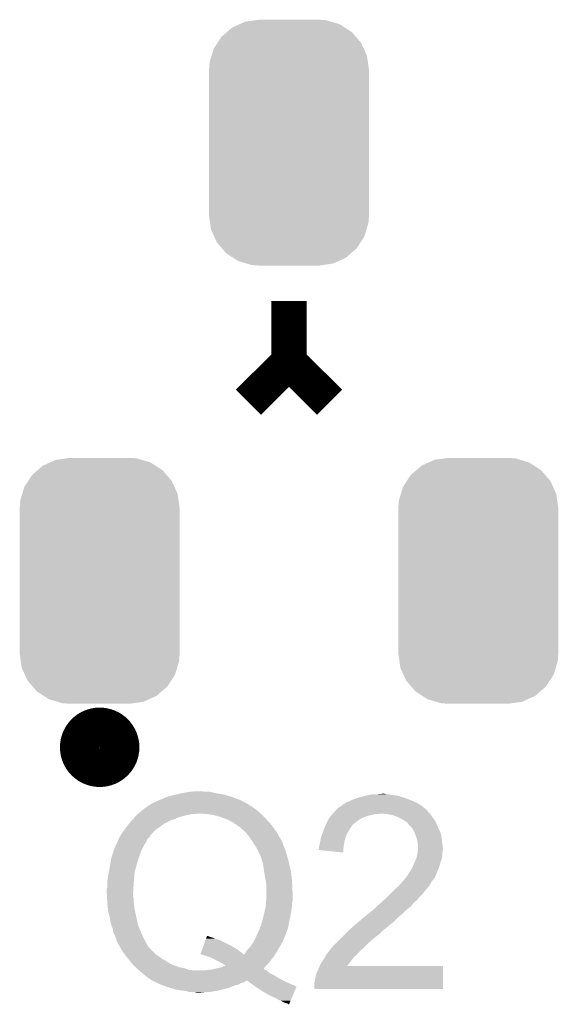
# Model space of a CAD drawing. Extents: x -0.05 to 0.95, y -0.15 to 2.1.
# Tile 19 of 51: x 0.62 to 0.73, y 0.38 to 0.58. Entities that reach past the tile are written whole.
import ezdxf

# ---------------------------------------------------------------- set-up
doc = ezdxf.new("R2010")
doc.units = 0
doc.layers.get('0').update_dxf_attribs({"linetype": 'CONTINUOUS'})
doc.layers.add('LTE_IOT_13_CLICK_V101A_GTO', color=11, linetype='CONTINUOUS')
doc.layers.add('LTE_IOT_13_CLICK_V101A_GTS', color=8, linetype='CONTINUOUS')

# ---------------------------------------------------------------- blocks, each defined once
blk = doc.blocks.new('CUSTOM_194')
for points in [[(-0.01123, 0.02274), (-0.00981, 0.02339), (0.01105, 0.02274), (0.01005, 0.02339)], [(-0.00981, 0.02339), (-0.00868, 0.0239), (0.01005, 0.02339), (0.00833, 0.0239)], [(-0.00868, 0.0239), (-0.00666, 0.02419), (0.00833, 0.0239), (0.00736, 0.02419)], [(-0.00666, 0.02419), (-0.0059, 0.0243), (0.00736, 0.02419), (0.0059, 0.0243)], [(-0.01336, 0.02091), (-0.01225, 0.02186), (0.01323, 0.02091), (0.01241, 0.02186)], [(-0.01225, 0.02186), (-0.01123, 0.02274), (0.01241, 0.02186), (0.01105, 0.02274)], [(-0.01489, 0.01855), (-0.01412, 0.01973), (0.01478, 0.01855), (0.01424, 0.01973)], [(-0.01412, 0.01973), (-0.01336, 0.02091), (0.01424, 0.01973), (0.01323, 0.02091)], [(-0.0153, 0.01718), (-0.01489, 0.01855), (0.0154, 0.01718), (0.01478, 0.01855)], [(-0.0158, 0.0144), (-0.01569, 0.01586), (0.0158, 0.0144), (0.01559, 0.01586)], [(-0.01569, 0.01586), (-0.0153, 0.01718), (0.01559, 0.01586), (0.0154, 0.01718)], [(-0.0158, 0.01435), (-0.0158, 0.0144), (0.0158, 0.01435), (0.0158, 0.0144)], [(-0.0158, -0.01435), (-0.0158, 0.01435), (0.0158, -0.01435), (0.0158, 0.01435)], [(-0.0158, -0.0144), (-0.0158, -0.01435), (0.0158, -0.0144), (0.0158, -0.01435)], [(-0.01559, -0.01586), (-0.0158, -0.0144), (0.01569, -0.01586), (0.0158, -0.0144)], [(-0.0154, -0.01718), (-0.01559, -0.01586), (0.0153, -0.01718), (0.01569, -0.01586)], [(-0.01478, -0.01855), (-0.0154, -0.01718), (0.01489, -0.01855), (0.0153, -0.01718)], [(-0.01424, -0.01973), (-0.01478, -0.01855), (0.01412, -0.01973), (0.01489, -0.01855)], [(-0.01323, -0.02091), (-0.01424, -0.01973), (0.01336, -0.02091), (0.01412, -0.01973)], [(-0.01241, -0.02186), (-0.01323, -0.02091), (0.01225, -0.02186), (0.01336, -0.02091)], [(-0.01105, -0.02274), (-0.01241, -0.02186), (0.01123, -0.02274), (0.01225, -0.02186)], [(-0.01005, -0.02339), (-0.01105, -0.02274), (0.00981, -0.02339), (0.01123, -0.02274)], [(-0.00833, -0.0239), (-0.01005, -0.02339), (0.00868, -0.0239), (0.00981, -0.02339)], [(-0.00736, -0.02419), (-0.00833, -0.0239), (0.00666, -0.02419), (0.00868, -0.0239)], [(-0.0059, -0.0243), (-0.00736, -0.02419), (0.0059, -0.0243), (0.00666, -0.02419)]]:
    blk.add_solid(points)

msp = doc.modelspace()

# ---------------------------------------------------------------- linework, layer by layer
at = {"layer": 'LTE_IOT_13_CLICK_V101A_GTO', "const_width": 0.007}
for points in [[(0.677, 0.511), (0.677, 0.523)], [(0.669, 0.503), (0.677, 0.511)], [(0.677, 0.511), (0.685, 0.503)]]:
    msp.add_lwpolyline(points, dxfattribs=at)
at = {"layer": 'LTE_IOT_13_CLICK_V101A_GTO', "const_width": 0.0079}
msp.add_lwpolyline([(0.6357, 0.4348, 1), (0.6435, 0.4348, 1)], format="xyb", close=True, dxfattribs=at)
at = {"layer": 'LTE_IOT_13_CLICK_V101A_GTO'}
for points in [[(0.6506, 0.424), (0.6514, 0.4244), (0.6681, 0.424), (0.6673, 0.4244)], [(0.6514, 0.4244), (0.652, 0.4246), (0.6673, 0.4244), (0.66677, 0.4246)], [(0.652, 0.4246), (0.6526, 0.4249), (0.66677, 0.4246), (0.66597, 0.4249)], [(0.6526, 0.4249), (0.65295, 0.425), (0.66597, 0.4249), (0.6657, 0.425)], [(0.65295, 0.425), (0.654, 0.4253), (0.6657, 0.425), (0.66468, 0.4253)], [(0.654, 0.4253), (0.65485, 0.4255), (0.66468, 0.4253), (0.664, 0.4255)], [(0.65485, 0.4255), (0.6557, 0.4257), (0.664, 0.4255), (0.6626, 0.4257)], [(0.6557, 0.4257), (0.65683, 0.4259), (0.6626, 0.4257), (0.6619, 0.4259)], [(0.65683, 0.4259), (0.6574, 0.426), (0.6619, 0.4259), (0.6613, 0.426)], [(0.6574, 0.426), (0.6584, 0.4261), (0.6603, 0.426), (0.6599, 0.4261)], [(0.6891, 0.4242), (0.6895, 0.4244), (0.7014, 0.4242), (0.7009, 0.4244)], [(0.6895, 0.4244), (0.6902, 0.4247), (0.7009, 0.4244), (0.70015, 0.4247)], [(0.6902, 0.4247), (0.69055, 0.4248), (0.70015, 0.4247), (0.6999, 0.4248)], [(0.69055, 0.4248), (0.6909, 0.4249), (0.6999, 0.4248), (0.69955, 0.4249)], [(0.6909, 0.4249), (0.6921, 0.4252), (0.69955, 0.4249), (0.6985, 0.4252)], [(0.6921, 0.4252), (0.6925, 0.4253), (0.6985, 0.4252), (0.6979, 0.4253)], [(0.6925, 0.4253), (0.6934, 0.4255), (0.6979, 0.4253), (0.6967, 0.4255)], [(0.6943, 0.4255), (0.6953, 0.4256), (0.6963, 0.4255), (0.6959, 0.4256)], [(0.64724, 0.4217), (0.64818, 0.4225), (0.6714, 0.4217), (0.6705, 0.4225)], [(0.64818, 0.4225), (0.6483, 0.4226), (0.6705, 0.4225), (0.67033, 0.4226)], [(0.6483, 0.4226), (0.6486, 0.4228), (0.67033, 0.4226), (0.67, 0.4228)], [(0.6486, 0.4228), (0.64905, 0.4231), (0.67, 0.4228), (0.6697, 0.4231)], [(0.64905, 0.4231), (0.6492, 0.4232), (0.6697, 0.4231), (0.6694, 0.4232)], [(0.6492, 0.4232), (0.6495, 0.4234), (0.6694, 0.4232), (0.6691, 0.4234)], [(0.6495, 0.4234), (0.64965, 0.4235), (0.6691, 0.4234), (0.669, 0.4235)], [(0.64965, 0.4235), (0.6498, 0.4236), (0.669, 0.4235), (0.66882, 0.4236)], [(0.6498, 0.4236), (0.6499, 0.4237), (0.66882, 0.4236), (0.66864, 0.4237)], [(0.65, 0.4237), (0.6503, 0.4239), (0.66864, 0.4237), (0.66828, 0.4239)], [(0.6503, 0.4239), (0.6506, 0.424), (0.66828, 0.4239), (0.6681, 0.424)], [(0.686, 0.4221), (0.6863, 0.4224), (0.7044, 0.4221), (0.7043, 0.4224)], [(0.6863, 0.4224), (0.6864, 0.4225), (0.7042, 0.4224), (0.7041, 0.4225)], [(0.6863, 0.4224), (0.6863, 0.4224), (0.7043, 0.4224), (0.7042, 0.4224)], [(0.6864, 0.4225), (0.6869, 0.423), (0.7041, 0.4225), (0.7035, 0.423)], [(0.6869, 0.423), (0.6872, 0.4231), (0.7035, 0.423), (0.70336, 0.4231)], [(0.6872, 0.4231), (0.6875, 0.4234), (0.70336, 0.4231), (0.70294, 0.4234)], [(0.6875, 0.4234), (0.6877, 0.4235), (0.70294, 0.4234), (0.7028, 0.4235)], [(0.6877, 0.4235), (0.6879, 0.4236), (0.7028, 0.4235), (0.70263, 0.4236)], [(0.6879, 0.4236), (0.6883, 0.4239), (0.70263, 0.4236), (0.7021, 0.4239)], [(0.6883, 0.4239), (0.6889, 0.4241), (0.7021, 0.4239), (0.70163, 0.4241)], [(0.6889, 0.4241), (0.6891, 0.4242), (0.70163, 0.4241), (0.7014, 0.4242)], [(0.6459, 0.4203), (0.64599, 0.4204), (0.6536, 0.4203), (0.6538, 0.4204)], [(0.64599, 0.4204), (0.64627, 0.4207), (0.6538, 0.4204), (0.6546, 0.4207)], [(0.64627, 0.4207), (0.64654, 0.421), (0.6546, 0.4207), (0.6553, 0.421)], [(0.64654, 0.421), (0.64672, 0.4212), (0.6553, 0.421), (0.6561, 0.4212)], [(0.64672, 0.4212), (0.64691, 0.4214), (0.6561, 0.4212), (0.6568, 0.4214)], [(0.64691, 0.4214), (0.647, 0.4215), (0.6568, 0.4214), (0.6574, 0.4215)], [(0.647, 0.4215), (0.64712, 0.4216), (0.6574, 0.4215), (0.6579, 0.4216)], [(0.64712, 0.4216), (0.64724, 0.4217), (0.6584, 0.4216), (0.6588, 0.4217)], [(0.6608, 0.4216), (0.6594, 0.4217), (0.6715, 0.4216), (0.6714, 0.4217)], [(0.6621, 0.4214), (0.6608, 0.4216), (0.6717, 0.4214), (0.6715, 0.4216)], [(0.6633, 0.4211), (0.6621, 0.4214), (0.672, 0.4211), (0.6717, 0.4214)], [(0.6643, 0.4207), (0.6633, 0.4211), (0.6724, 0.4207), (0.672, 0.4211)], [(0.6651, 0.4204), (0.6643, 0.4207), (0.67268, 0.4204), (0.6724, 0.4207)], [(0.6654, 0.4202), (0.6651, 0.4204), (0.67286, 0.4202), (0.67268, 0.4204)], [(0.68466, 0.4203), (0.68494, 0.4208), (0.6906, 0.4203), (0.6914, 0.4208)], [(0.68494, 0.4208), (0.685, 0.4209), (0.6914, 0.4208), (0.69165, 0.4209)], [(0.685, 0.4209), (0.68525, 0.4212), (0.69165, 0.4209), (0.6924, 0.4212)], [(0.68525, 0.4212), (0.68558, 0.4216), (0.6924, 0.4212), (0.694, 0.4216)], [(0.68558, 0.4216), (0.68567, 0.4217), (0.6947, 0.4216), (0.6949, 0.4217)], [(0.68567, 0.4217), (0.686, 0.4221), (0.7048, 0.4217), (0.7044, 0.4221)], [(0.68567, 0.4217), (0.68567, 0.4217), (0.6949, 0.4217), (0.6952, 0.4217)], [(0.6964, 0.4216), (0.6952, 0.4217), (0.7049, 0.4216), (0.7048, 0.4217)], [(0.6974, 0.4214), (0.6964, 0.4216), (0.70505, 0.4214), (0.7049, 0.4216)], [(0.698, 0.4212), (0.6974, 0.4214), (0.7052, 0.4212), (0.70505, 0.4214)], [(0.6983, 0.4211), (0.698, 0.4212), (0.70527, 0.4211), (0.7052, 0.4212)], [(0.6987, 0.4209), (0.6983, 0.4211), (0.7054, 0.4209), (0.70527, 0.4211)], [(0.6997, 0.4204), (0.6987, 0.4209), (0.7058, 0.4204), (0.7054, 0.4209)], [(0.7001, 0.4201), (0.6997, 0.4204), (0.70594, 0.4201), (0.7058, 0.4204)], [(0.6442, 0.4181), (0.64449, 0.4185), (0.6503, 0.4181), (0.6507, 0.4185)], [(0.64449, 0.4185), (0.64485, 0.419), (0.6507, 0.4185), (0.6514, 0.419)], [(0.64485, 0.419), (0.645, 0.4192), (0.6514, 0.419), (0.65167, 0.4192)], [(0.645, 0.4192), (0.64533, 0.4196), (0.65167, 0.4192), (0.6522, 0.4196)], [(0.64533, 0.4196), (0.6459, 0.4203), (0.6522, 0.4196), (0.6536, 0.4203)], [(0.6657, 0.4201), (0.6654, 0.4202), (0.67295, 0.4201), (0.67286, 0.4202)], [(0.666, 0.4199), (0.6657, 0.4201), (0.67313, 0.4199), (0.67295, 0.4201)], [(0.6662, 0.4197), (0.6661, 0.4199), (0.67332, 0.4197), (0.67313, 0.4199)], [(0.66659, 0.4195), (0.6663, 0.4197), (0.6735, 0.4195), (0.67332, 0.4197)], [(0.6673, 0.419), (0.66659, 0.4195), (0.67387, 0.419), (0.6735, 0.4195)], [(0.6683, 0.4181), (0.6673, 0.419), (0.67453, 0.4181), (0.67387, 0.419)], [(0.6835, 0.4175), (0.68396, 0.4188), (0.68836, 0.4175), (0.6891, 0.4188)], [(0.68396, 0.4188), (0.684, 0.4189), (0.6891, 0.4188), (0.68917, 0.4189)], [(0.684, 0.4189), (0.68414, 0.4192), (0.68917, 0.4189), (0.6894, 0.4192)], [(0.68414, 0.4192), (0.68428, 0.4195), (0.6894, 0.4192), (0.6896, 0.4195)], [(0.68428, 0.4195), (0.68432, 0.4196), (0.6896, 0.4195), (0.6897, 0.4196)], [(0.68432, 0.4196), (0.6846, 0.4202), (0.6897, 0.4196), (0.69047, 0.4202)], [(0.6846, 0.4202), (0.68466, 0.4203), (0.69047, 0.4202), (0.6906, 0.4203)], [(0.7004, 0.4199), (0.7001, 0.4201), (0.70603, 0.4199), (0.70594, 0.4201)], [(0.7005, 0.4197), (0.7004, 0.4199), (0.70612, 0.4197), (0.70603, 0.4199)], [(0.7009, 0.4193), (0.7005, 0.4197), (0.7063, 0.4193), (0.70612, 0.4197)], [(0.7012, 0.419), (0.7009, 0.4193), (0.70644, 0.419), (0.7063, 0.4193)], [(0.7017, 0.4182), (0.7012, 0.419), (0.70681, 0.4182), (0.70644, 0.419)], [(0.64311, 0.4161), (0.6433, 0.4165), (0.6488, 0.4161), (0.64896, 0.4165)], [(0.6433, 0.4166), (0.6434, 0.4167), (0.649, 0.4166), (0.6491, 0.4167)], [(0.6433, 0.4165), (0.6433, 0.4166), (0.64896, 0.4165), (0.649, 0.4166)], [(0.6434, 0.4167), (0.6435, 0.417), (0.6491, 0.4167), (0.6494, 0.417)], [(0.6435, 0.417), (0.6437, 0.4173), (0.6494, 0.417), (0.64955, 0.4173)], [(0.6437, 0.4173), (0.64375, 0.4174), (0.64955, 0.4173), (0.6496, 0.4174)], [(0.64375, 0.4174), (0.6439, 0.4177), (0.6496, 0.4174), (0.6499, 0.4177)], [(0.6439, 0.4177), (0.6442, 0.4181), (0.6499, 0.4177), (0.6503, 0.4181)], [(0.66839, 0.418), (0.6683, 0.4181), (0.6746, 0.418), (0.67453, 0.4181)], [(0.6691, 0.4172), (0.66839, 0.418), (0.67505, 0.4172), (0.6746, 0.418)], [(0.66963, 0.4164), (0.6691, 0.4172), (0.6755, 0.4164), (0.67505, 0.4172)], [(0.68322, 0.4164), (0.6833, 0.4169), (0.688, 0.4164), (0.68815, 0.4169)], [(0.6833, 0.4169), (0.68347, 0.4174), (0.68815, 0.4169), (0.6883, 0.4174)], [(0.68347, 0.4174), (0.6835, 0.4175), (0.6883, 0.4174), (0.68836, 0.4175)], [(0.70178, 0.418), (0.7017, 0.4182), (0.7069, 0.418), (0.70681, 0.4182)], [(0.70204, 0.4173), (0.70178, 0.418), (0.7071, 0.4173), (0.7069, 0.418)], [(0.7023, 0.4166), (0.70204, 0.4173), (0.70719, 0.4166), (0.7071, 0.4173)], [(0.7024, 0.416), (0.7023, 0.4166), (0.70726, 0.416), (0.70719, 0.4166)], [(0.64228, 0.4141), (0.6425, 0.4148), (0.6477, 0.4141), (0.64805, 0.4148)], [(0.6425, 0.4148), (0.64283, 0.4155), (0.64805, 0.4148), (0.6484, 0.4155)], [(0.64283, 0.4155), (0.64311, 0.4161), (0.6484, 0.4155), (0.6488, 0.4161)], [(0.6697, 0.4163), (0.66963, 0.4164), (0.67555, 0.4163), (0.6755, 0.4164)], [(0.66989, 0.416), (0.6697, 0.4163), (0.6757, 0.416), (0.67555, 0.4163)], [(0.67014, 0.4156), (0.66989, 0.416), (0.6758, 0.4156), (0.6757, 0.416)], [(0.6702, 0.4155), (0.67014, 0.4156), (0.67585, 0.4155), (0.6758, 0.4156)], [(0.6704, 0.4152), (0.6702, 0.4155), (0.676, 0.4152), (0.67585, 0.4155)], [(0.6706, 0.4149), (0.6704, 0.4152), (0.67612, 0.4149), (0.676, 0.4152)], [(0.67067, 0.4147), (0.6706, 0.4149), (0.6762, 0.4147), (0.67612, 0.4149)], [(0.6707, 0.4146), (0.67067, 0.4147), (0.67623, 0.4146), (0.6762, 0.4147)], [(0.6709, 0.4145), (0.6707, 0.4146), (0.67627, 0.4145), (0.67623, 0.4146)], [(0.6709, 0.4143), (0.6709, 0.4145), (0.67633, 0.4143), (0.67627, 0.4145)], [(0.6828, 0.4145), (0.6829, 0.4147), (0.68774, 0.4145), (0.68775, 0.4147)], [(0.6877, 0.414), (0.6828, 0.4145), (0.6877, 0.414), (0.68774, 0.4145)], [(0.6829, 0.415), (0.68297, 0.4153), (0.68778, 0.415), (0.6878, 0.4153)], [(0.6829, 0.4147), (0.6829, 0.415), (0.68775, 0.4147), (0.68778, 0.415)], [(0.68297, 0.4153), (0.6831, 0.4158), (0.6878, 0.4153), (0.68789, 0.4158)], [(0.6831, 0.4158), (0.6832, 0.4163), (0.68789, 0.4158), (0.68798, 0.4163)], [(0.6832, 0.4163), (0.68322, 0.4164), (0.68798, 0.4163), (0.688, 0.4164)], [(0.7025, 0.4155), (0.7024, 0.416), (0.70732, 0.4155), (0.70726, 0.416)], [(0.70241, 0.4141), (0.70245, 0.4145), (0.7073, 0.4141), (0.7074, 0.4145)], [(0.70245, 0.4145), (0.70249, 0.4149), (0.7074, 0.4145), (0.7074, 0.4149)], [(0.70249, 0.4149), (0.7025, 0.415), (0.7074, 0.4149), (0.70739, 0.415)], [(0.7025, 0.415), (0.7025, 0.4155), (0.70739, 0.415), (0.70732, 0.4155)], [(0.64179, 0.4123), (0.6419, 0.4129), (0.6471, 0.4123), (0.6473, 0.4129)], [(0.6419, 0.4129), (0.64228, 0.4141), (0.6473, 0.4129), (0.6477, 0.4141)], [(0.67099, 0.4141), (0.6709, 0.4143), (0.6764, 0.4141), (0.67633, 0.4143)], [(0.6715, 0.413), (0.67099, 0.4141), (0.67671, 0.413), (0.6764, 0.4141)], [(0.67159, 0.4127), (0.6715, 0.413), (0.6768, 0.4127), (0.67671, 0.413)], [(0.6719, 0.4116), (0.67159, 0.4127), (0.67707, 0.4116), (0.6768, 0.4127)], [(0.7018, 0.412), (0.70212, 0.4128), (0.7069, 0.412), (0.7072, 0.4128)], [(0.70212, 0.4128), (0.7022, 0.413), (0.7072, 0.4128), (0.70723, 0.413)], [(0.7022, 0.413), (0.7023, 0.4135), (0.70723, 0.413), (0.7073, 0.4135)], [(0.7023, 0.4135), (0.7024, 0.414), (0.7073, 0.4135), (0.7073, 0.414)], [(0.7024, 0.414), (0.70241, 0.4141), (0.7073, 0.414), (0.7073, 0.4141)], [(0.64139, 0.4101), (0.6416, 0.4112), (0.6465, 0.4101), (0.6468, 0.4112)], [(0.6416, 0.4112), (0.64179, 0.4123), (0.6468, 0.4112), (0.6471, 0.4123)], [(0.67197, 0.4111), (0.6719, 0.4116), (0.6772, 0.4111), (0.67707, 0.4116)], [(0.6721, 0.4102), (0.67197, 0.4111), (0.6774, 0.4102), (0.6772, 0.4111)], [(0.701, 0.4104), (0.7014, 0.4111), (0.7064, 0.4104), (0.70666, 0.4111)], [(0.7014, 0.4111), (0.70144, 0.4112), (0.70666, 0.4111), (0.7067, 0.4112)], [(0.70144, 0.4112), (0.7018, 0.412), (0.7067, 0.4112), (0.7069, 0.412)], [(0.6411, 0.4082), (0.6412, 0.4089), (0.64635, 0.4082), (0.6464, 0.4089)], [(0.6412, 0.4089), (0.6413, 0.4096), (0.6464, 0.4089), (0.64646, 0.4096)], [(0.6413, 0.4096), (0.64139, 0.4101), (0.64646, 0.4096), (0.6465, 0.4101)], [(0.6723, 0.4089), (0.6721, 0.4102), (0.67754, 0.4089), (0.6774, 0.4102)], [(0.6724, 0.4084), (0.6723, 0.4089), (0.67759, 0.4084), (0.67754, 0.4089)], [(0.69947, 0.4083), (0.69997, 0.4089), (0.7052, 0.4083), (0.7057, 0.4089)], [(0.69997, 0.4089), (0.7003, 0.4093), (0.7057, 0.4089), (0.7059, 0.4093)], [(0.7003, 0.4093), (0.7003, 0.4094), (0.7059, 0.4093), (0.70595, 0.4094)], [(0.7004, 0.4094), (0.70045, 0.4095), (0.70595, 0.4094), (0.706, 0.4095)], [(0.70045, 0.4095), (0.7006, 0.4098), (0.706, 0.4095), (0.70612, 0.4098)], [(0.7006, 0.4098), (0.70073, 0.41), (0.70612, 0.4098), (0.7062, 0.41)], [(0.70073, 0.41), (0.70093, 0.4103), (0.7062, 0.41), (0.7063, 0.4103)], [(0.70093, 0.4103), (0.701, 0.4104), (0.7063, 0.4103), (0.7064, 0.4104)], [(0.641, 0.4067), (0.6411, 0.4071), (0.64624, 0.4067), (0.64627, 0.4071)], [(0.6411, 0.4071), (0.6411, 0.4082), (0.64627, 0.4071), (0.64635, 0.4082)], [(0.67242, 0.4083), (0.6724, 0.4084), (0.6776, 0.4083), (0.67759, 0.4084)], [(0.6725, 0.4078), (0.67242, 0.4083), (0.67762, 0.4078), (0.6776, 0.4083)], [(0.6725, 0.4062), (0.6725, 0.4078), (0.6777, 0.4062), (0.67762, 0.4078)], [(0.6978, 0.4066), (0.698, 0.4068), (0.704, 0.4066), (0.70417, 0.4068)], [(0.698, 0.4068), (0.6987, 0.4074), (0.70417, 0.4068), (0.7047, 0.4074)], [(0.6987, 0.4074), (0.6993, 0.4081), (0.7047, 0.4074), (0.70509, 0.4081)], [(0.6993, 0.4081), (0.69947, 0.4083), (0.70509, 0.4081), (0.7052, 0.4083)], [(0.641, 0.4061), (0.641, 0.4067), (0.6462, 0.4061), (0.64624, 0.4067)], [(0.64104, 0.4054), (0.641, 0.4061), (0.6462, 0.4054), (0.6462, 0.4061)], [(0.64106, 0.4049), (0.64104, 0.4054), (0.6463, 0.4049), (0.6462, 0.4054)], [(0.64109, 0.4043), (0.64106, 0.4049), (0.6463, 0.4043), (0.6463, 0.4049)], [(0.6725, 0.4046), (0.6725, 0.4062), (0.6777, 0.4046), (0.6777, 0.4062)], [(0.69574, 0.4046), (0.69606, 0.4049), (0.7023, 0.4046), (0.7025, 0.4049)], [(0.69606, 0.4049), (0.6966, 0.4054), (0.7025, 0.4049), (0.703, 0.4054)], [(0.6966, 0.4054), (0.6968, 0.4056), (0.703, 0.4054), (0.7032, 0.4056)], [(0.6968, 0.4056), (0.6978, 0.4066), (0.7032, 0.4056), (0.704, 0.4066)], [(0.6411, 0.4041), (0.64109, 0.4043), (0.64633, 0.4041), (0.6463, 0.4043)], [(0.64115, 0.4036), (0.6411, 0.4041), (0.6464, 0.4036), (0.64633, 0.4041)], [(0.64124, 0.4028), (0.64115, 0.4036), (0.6465, 0.4028), (0.6464, 0.4036)], [(0.6721, 0.402), (0.6724, 0.4033), (0.6774, 0.402), (0.67759, 0.4033)], [(0.6724, 0.4033), (0.67241, 0.4034), (0.67759, 0.4033), (0.6776, 0.4034)], [(0.67241, 0.4034), (0.67245, 0.4039), (0.6776, 0.4034), (0.6776, 0.4039)], [(0.67245, 0.4039), (0.67249, 0.4045), (0.6776, 0.4039), (0.6777, 0.4045)], [(0.67249, 0.4045), (0.6725, 0.4046), (0.6777, 0.4045), (0.6777, 0.4046)], [(0.6933, 0.4024), (0.6939, 0.4029), (0.6999, 0.4024), (0.7005, 0.4029)], [(0.6939, 0.4029), (0.6944, 0.4034), (0.7005, 0.4029), (0.7011, 0.4034)], [(0.6944, 0.4034), (0.6945, 0.4035), (0.7011, 0.4034), (0.70118, 0.4035)], [(0.6945, 0.4035), (0.69497, 0.4039), (0.70118, 0.4035), (0.7015, 0.4039)], [(0.69497, 0.4039), (0.6952, 0.4041), (0.7015, 0.4039), (0.7017, 0.4041)], [(0.6952, 0.4041), (0.69542, 0.4043), (0.7017, 0.4041), (0.7019, 0.4043)], [(0.69542, 0.4043), (0.69574, 0.4046), (0.7019, 0.4043), (0.7023, 0.4046)], [(0.6413, 0.4022), (0.64124, 0.4028), (0.64663, 0.4022), (0.6465, 0.4028)], [(0.64139, 0.4019), (0.6413, 0.4022), (0.6467, 0.4019), (0.64663, 0.4022)], [(0.6416, 0.4012), (0.64139, 0.4019), (0.64685, 0.4012), (0.6467, 0.4019)], [(0.6417, 0.4004), (0.6416, 0.4012), (0.64702, 0.4004), (0.64685, 0.4012)], [(0.6718, 0.4008), (0.6721, 0.402), (0.67714, 0.4008), (0.6774, 0.402)], [(0.69087, 0.4004), (0.6918, 0.4012), (0.6978, 0.4004), (0.6986, 0.4012)], [(0.6918, 0.4012), (0.6921, 0.4014), (0.6986, 0.4012), (0.69883, 0.4014)], [(0.6921, 0.4014), (0.6924, 0.4017), (0.69883, 0.4014), (0.69918, 0.4017)], [(0.6924, 0.4017), (0.69253, 0.4018), (0.69918, 0.4017), (0.6993, 0.4018)], [(0.69253, 0.4018), (0.6928, 0.402), (0.6993, 0.4018), (0.6995, 0.402)], [(0.6928, 0.402), (0.6933, 0.4024), (0.6995, 0.402), (0.6999, 0.4024)], [(0.6418, 0.4), (0.6417, 0.4004), (0.6471, 0.4), (0.64702, 0.4004)], [(0.6419, 0.3996), (0.6418, 0.4), (0.64723, 0.3996), (0.6471, 0.4)], [(0.64211, 0.3991), (0.6419, 0.3996), (0.6474, 0.3991), (0.64723, 0.3996)], [(0.6422, 0.3989), (0.64211, 0.3991), (0.64749, 0.3989), (0.6474, 0.3991)], [(0.6711, 0.3987), (0.67126, 0.3991), (0.67666, 0.3987), (0.6768, 0.3991)], [(0.67126, 0.3991), (0.6715, 0.3997), (0.6768, 0.3991), (0.67692, 0.3997)], [(0.6715, 0.3997), (0.67175, 0.4006), (0.67692, 0.3997), (0.6771, 0.4006)], [(0.67175, 0.4006), (0.6718, 0.4008), (0.6771, 0.4006), (0.67714, 0.4008)], [(0.6891, 0.3989), (0.69005, 0.3997), (0.696, 0.3989), (0.6969, 0.3997)], [(0.69005, 0.3997), (0.6904, 0.4), (0.6969, 0.3997), (0.69729, 0.4)], [(0.6904, 0.4), (0.69087, 0.4004), (0.69729, 0.4), (0.6978, 0.4004)], [(0.6423, 0.3982), (0.6422, 0.3989), (0.6478, 0.3982), (0.64749, 0.3989)], [(0.6426, 0.3976), (0.6423, 0.3982), (0.64804, 0.3976), (0.6478, 0.3982)], [(0.64276, 0.3972), (0.6426, 0.3976), (0.6482, 0.3972), (0.64804, 0.3976)], [(0.6428, 0.3971), (0.64276, 0.3972), (0.64826, 0.3971), (0.6482, 0.3972)], [(0.6429, 0.3967), (0.6428, 0.3971), (0.64848, 0.3967), (0.64826, 0.3971)], [(0.66051, 0.3967), (0.66062, 0.397), (0.6633, 0.3967), (0.6623, 0.397)], [(0.66062, 0.397), (0.66069, 0.3972), (0.6623, 0.397), (0.6619, 0.3972)], [(0.66069, 0.3972), (0.66073, 0.3973), (0.6619, 0.3972), (0.6615, 0.3973)], [(0.66073, 0.3973), (0.66076, 0.3974), (0.6615, 0.3973), (0.6612, 0.3974)], [(0.66076, 0.3974), (0.6608, 0.3975), (0.6612, 0.3974), (0.661, 0.3975)], [(0.6703, 0.3969), (0.67048, 0.3973), (0.67597, 0.3969), (0.6761, 0.3973)], [(0.67048, 0.3973), (0.67057, 0.3975), (0.6761, 0.3973), (0.6762, 0.3975)], [(0.67057, 0.3975), (0.67061, 0.3976), (0.6762, 0.3975), (0.6763, 0.3976)], [(0.67061, 0.3976), (0.67066, 0.3977), (0.6763, 0.3976), (0.6763, 0.3977)], [(0.67066, 0.3977), (0.6711, 0.3987), (0.6763, 0.3977), (0.67666, 0.3987)], [(0.6864, 0.3962), (0.6872, 0.397), (0.6928, 0.3962), (0.6937, 0.397)], [(0.6872, 0.397), (0.6879, 0.3977), (0.6937, 0.397), (0.6946, 0.3977)], [(0.6879, 0.3977), (0.6882, 0.398), (0.6946, 0.3977), (0.695, 0.398)], [(0.6882, 0.398), (0.6886, 0.3984), (0.695, 0.398), (0.6953, 0.3984)], [(0.6886, 0.3984), (0.6888, 0.3986), (0.6953, 0.3984), (0.6956, 0.3986)], [(0.6888, 0.3986), (0.6891, 0.3989), (0.6956, 0.3986), (0.6959, 0.3989)], [(0.6891, 0.3989), (0.6891, 0.3989), (0.6959, 0.3989), (0.696, 0.3989)], [(0.6433, 0.3959), (0.6429, 0.3967), (0.64892, 0.3959), (0.64848, 0.3967)], [(0.64358, 0.3954), (0.6433, 0.3959), (0.6492, 0.3954), (0.64892, 0.3959)], [(0.64397, 0.3947), (0.64358, 0.3954), (0.6499, 0.3947), (0.6492, 0.3954)], [(0.65983, 0.3948), (0.66008, 0.3955), (0.6669, 0.3948), (0.6657, 0.3955)], [(0.66008, 0.3955), (0.66051, 0.3967), (0.6657, 0.3955), (0.6633, 0.3967)], [(0.6687, 0.3947), (0.6691, 0.3951), (0.67478, 0.3947), (0.67502, 0.3951)], [(0.6691, 0.3951), (0.66934, 0.3954), (0.67502, 0.3951), (0.6752, 0.3954)], [(0.66934, 0.3954), (0.6695, 0.3956), (0.6752, 0.3954), (0.67531, 0.3956)], [(0.6695, 0.3956), (0.6699, 0.3962), (0.67531, 0.3956), (0.67564, 0.3962)], [(0.6699, 0.3962), (0.66996, 0.3963), (0.67564, 0.3962), (0.6757, 0.3963)], [(0.66996, 0.3963), (0.67019, 0.3967), (0.6757, 0.3963), (0.6759, 0.3967)], [(0.67019, 0.3967), (0.6703, 0.3969), (0.6759, 0.3967), (0.67597, 0.3969)], [(0.68496, 0.3946), (0.68552, 0.3953), (0.6911, 0.3946), (0.6919, 0.3953)], [(0.68552, 0.3953), (0.6856, 0.3954), (0.6919, 0.3953), (0.692, 0.3954)], [(0.6856, 0.3954), (0.6864, 0.3962), (0.692, 0.3954), (0.6928, 0.3962)], [(0.64403, 0.3946), (0.64397, 0.3947), (0.6499, 0.3946), (0.6499, 0.3947)], [(0.64409, 0.3945), (0.64403, 0.3946), (0.65, 0.3945), (0.6499, 0.3946)], [(0.6442, 0.3943), (0.64409, 0.3945), (0.6503, 0.3943), (0.65, 0.3945)], [(0.64444, 0.394), (0.6442, 0.3943), (0.6505, 0.394), (0.6503, 0.3943)], [(0.64467, 0.3937), (0.64444, 0.394), (0.6509, 0.3937), (0.6505, 0.394)], [(0.64491, 0.3934), (0.64467, 0.3937), (0.6514, 0.3934), (0.6509, 0.3937)], [(0.64522, 0.393), (0.64491, 0.3934), (0.6519, 0.393), (0.6514, 0.3934)], [(0.6595, 0.3939), (0.65983, 0.3948), (0.668, 0.3939), (0.6669, 0.3948)], [(0.6605, 0.3936), (0.6595, 0.3939), (0.67409, 0.3936), (0.67428, 0.3939)], [(0.6595, 0.3939), (0.6595, 0.3939), (0.6681, 0.3939), (0.668, 0.3939)], [(0.6614, 0.3933), (0.6605, 0.3936), (0.6739, 0.3933), (0.67409, 0.3936)], [(0.6623, 0.3929), (0.6614, 0.3933), (0.67357, 0.3929), (0.6739, 0.3933)], [(0.6681, 0.3939), (0.6683, 0.394), (0.67428, 0.3939), (0.67435, 0.394)], [(0.6683, 0.394), (0.6685, 0.3943), (0.67435, 0.394), (0.67454, 0.3943)], [(0.6685, 0.3943), (0.66855, 0.3944), (0.67454, 0.3943), (0.6746, 0.3944)], [(0.66855, 0.3944), (0.6687, 0.3947), (0.6746, 0.3944), (0.67478, 0.3947)], [(0.68358, 0.3925), (0.68407, 0.3933), (0.6892, 0.3925), (0.6898, 0.3933)], [(0.68407, 0.3933), (0.6842, 0.3935), (0.6898, 0.3933), (0.69, 0.3935)], [(0.6842, 0.3935), (0.6848, 0.3944), (0.69, 0.3935), (0.6909, 0.3944)], [(0.6848, 0.3944), (0.68496, 0.3946), (0.6909, 0.3944), (0.6911, 0.3946)], [(0.6453, 0.3929), (0.64522, 0.393), (0.6521, 0.3929), (0.6519, 0.393)], [(0.64547, 0.3927), (0.6453, 0.3929), (0.6525, 0.3927), (0.6521, 0.3929)], [(0.6458, 0.3923), (0.64547, 0.3927), (0.6531, 0.3923), (0.6525, 0.3927)], [(0.64613, 0.3919), (0.6458, 0.3923), (0.6538, 0.3919), (0.6531, 0.3923)], [(0.6463, 0.3917), (0.64613, 0.3919), (0.65433, 0.3917), (0.6538, 0.3919)], [(0.64674, 0.3913), (0.6463, 0.3917), (0.6554, 0.3913), (0.65433, 0.3917)], [(0.64696, 0.3911), (0.64674, 0.3913), (0.6564, 0.3911), (0.6554, 0.3913)], [(0.663, 0.3925), (0.6623, 0.3929), (0.67325, 0.3925), (0.67357, 0.3929)], [(0.6627, 0.3911), (0.6636, 0.3913), (0.672, 0.3911), (0.67218, 0.3913)], [(0.6636, 0.3922), (0.663, 0.3925), (0.673, 0.3922), (0.67325, 0.3925)], [(0.6641, 0.3919), (0.6636, 0.3922), (0.67273, 0.3919), (0.673, 0.3922)], [(0.6636, 0.3913), (0.6645, 0.3917), (0.67218, 0.3913), (0.67254, 0.3917)], [(0.6644, 0.3917), (0.6641, 0.3919), (0.67255, 0.3917), (0.67273, 0.3919)], [(0.6645, 0.3917), (0.6644, 0.3917), (0.67254, 0.3917), (0.67255, 0.3917)], [(0.6827, 0.3907), (0.6829, 0.3912), (0.7074, 0.3907), (0.7074, 0.3912)], [(0.6829, 0.3912), (0.68307, 0.3916), (0.7074, 0.3912), (0.7074, 0.3916)], [(0.68307, 0.3916), (0.6832, 0.3919), (0.6885, 0.3916), (0.68873, 0.3919)], [(0.68307, 0.3916), (0.68307, 0.3916), (0.7074, 0.3916), (0.6885, 0.3916)], [(0.6832, 0.3919), (0.68358, 0.3925), (0.68873, 0.3919), (0.6892, 0.3925)], [(0.64729, 0.3908), (0.64696, 0.3911), (0.6573, 0.3908), (0.6564, 0.3911)], [(0.6474, 0.3907), (0.64729, 0.3908), (0.6583, 0.3907), (0.6573, 0.3908)], [(0.64774, 0.3904), (0.6474, 0.3907), (0.6729, 0.3904), (0.6726, 0.3907)], [(0.64796, 0.3902), (0.64774, 0.3904), (0.6732, 0.3902), (0.6729, 0.3904)], [(0.6483, 0.3899), (0.64796, 0.3902), (0.67374, 0.3899), (0.6732, 0.3902)], [(0.64857, 0.3897), (0.6483, 0.3899), (0.6741, 0.3897), (0.67374, 0.3899)], [(0.6491, 0.3893), (0.64857, 0.3897), (0.67477, 0.3893), (0.6741, 0.3897)], [(0.6494, 0.3891), (0.6491, 0.3893), (0.6751, 0.3891), (0.67477, 0.3893)], [(0.6604, 0.3907), (0.661, 0.3908), (0.6726, 0.3907), (0.6723, 0.3908)], [(0.661, 0.3908), (0.6619, 0.3909), (0.6723, 0.3908), (0.6721, 0.3909)], [(0.6619, 0.3909), (0.6627, 0.3911), (0.6721, 0.3909), (0.672, 0.3911)], [(0.6822, 0.3891), (0.6823, 0.3897), (0.7074, 0.3891), (0.7074, 0.3897)], [(0.6823, 0.3897), (0.6825, 0.3903), (0.7074, 0.3897), (0.7074, 0.3903)], [(0.6825, 0.3903), (0.6826, 0.3904), (0.7074, 0.3903), (0.7074, 0.3904)], [(0.6826, 0.3904), (0.6827, 0.3907), (0.7074, 0.3904), (0.7074, 0.3907)], [(0.6496, 0.3889), (0.6494, 0.3891), (0.67547, 0.3889), (0.6751, 0.3891)], [(0.6498, 0.3888), (0.6497, 0.3889), (0.67565, 0.3888), (0.67547, 0.3889)], [(0.65, 0.3887), (0.6498, 0.3888), (0.67583, 0.3887), (0.67565, 0.3888)], [(0.6502, 0.3886), (0.65, 0.3887), (0.6685, 0.3886), (0.6686, 0.3887)], [(0.65, 0.3887), (0.65, 0.3887), (0.6686, 0.3887), (0.6687, 0.3887)], [(0.6504, 0.3885), (0.6502, 0.3886), (0.6683, 0.3885), (0.6685, 0.3886)], [(0.6508, 0.3883), (0.6504, 0.3885), (0.668, 0.3883), (0.6683, 0.3885)], [(0.651, 0.3882), (0.6508, 0.3883), (0.6675, 0.3882), (0.668, 0.3883)], [(0.6514, 0.388), (0.651, 0.3882), (0.66723, 0.388), (0.6675, 0.3882)], [(0.65167, 0.3879), (0.6514, 0.388), (0.6671, 0.3879), (0.66723, 0.388)], [(0.65193, 0.3878), (0.65167, 0.3879), (0.6665, 0.3878), (0.6671, 0.3879)], [(0.65247, 0.3876), (0.65193, 0.3878), (0.6659, 0.3876), (0.6665, 0.3878)], [(0.653, 0.3874), (0.65247, 0.3876), (0.6655, 0.3874), (0.6659, 0.3876)], [(0.65334, 0.3873), (0.653, 0.3874), (0.6653, 0.3873), (0.6655, 0.3874)], [(0.6547, 0.3869), (0.65334, 0.3873), (0.6637, 0.3869), (0.6653, 0.3873)], [(0.66897, 0.3885), (0.6687, 0.3887), (0.6762, 0.3885), (0.67583, 0.3887)], [(0.66965, 0.388), (0.66897, 0.3885), (0.6774, 0.388), (0.6762, 0.3885)], [(0.6702, 0.3876), (0.66965, 0.388), (0.67828, 0.3876), (0.6774, 0.388)], [(0.67035, 0.3875), (0.6702, 0.3876), (0.6785, 0.3875), (0.67828, 0.3876)], [(0.6717, 0.3866), (0.67035, 0.3875), (0.67811, 0.3866), (0.6785, 0.3875)], [(0.682, 0.3881), (0.6822, 0.3891), (0.7074, 0.3881), (0.7074, 0.3891)], [(0.682, 0.387), (0.682, 0.3881), (0.7074, 0.387), (0.7074, 0.3881)], [(0.6561, 0.3867), (0.6547, 0.3869), (0.6629, 0.3867), (0.6637, 0.3869)], [(0.6568, 0.3866), (0.6561, 0.3867), (0.6623, 0.3866), (0.6629, 0.3867)], [(0.6574, 0.3864), (0.6568, 0.3866), (0.6611, 0.3864), (0.6623, 0.3866)], [(0.6588, 0.3863), (0.6584, 0.3864), (0.6593, 0.3863), (0.6602, 0.3864)], [(0.6731, 0.3858), (0.6717, 0.3866), (0.67777, 0.3858), (0.67811, 0.3866)], [(0.6744, 0.3852), (0.6731, 0.3858), (0.67751, 0.3852), (0.67777, 0.3858)], [(0.6749, 0.3849), (0.6744, 0.3852), (0.67739, 0.3849), (0.67751, 0.3852)], [(0.6754, 0.3847), (0.6749, 0.3849), (0.6773, 0.3847), (0.67739, 0.3849)], [(0.6759, 0.3844), (0.6754, 0.3847), (0.67717, 0.3844), (0.6773, 0.3847)], [(0.6762, 0.3843), (0.6759, 0.3844), (0.67713, 0.3843), (0.67717, 0.3844)], [(0.6766, 0.3842), (0.6762, 0.3843), (0.67709, 0.3842), (0.67713, 0.3843)], [(0.6768, 0.3841), (0.6766, 0.3842), (0.67704, 0.3841), (0.67709, 0.3842)], [(0.6769, 0.384), (0.6768, 0.3841), (0.677, 0.384), (0.67704, 0.3841)]]:
    msp.add_solid(points, dxfattribs=at)

# ---------------------------------------------------------------- block references
at = {"layer": 'LTE_IOT_13_CLICK_V101A_GTS'}
for p in [(0.677, 0.5543), (0.6396, 0.4677), (0.7144, 0.4677)]:
    msp.add_blockref('CUSTOM_194', p, dxfattribs=at)

doc.saveas('drawing.dxf')
